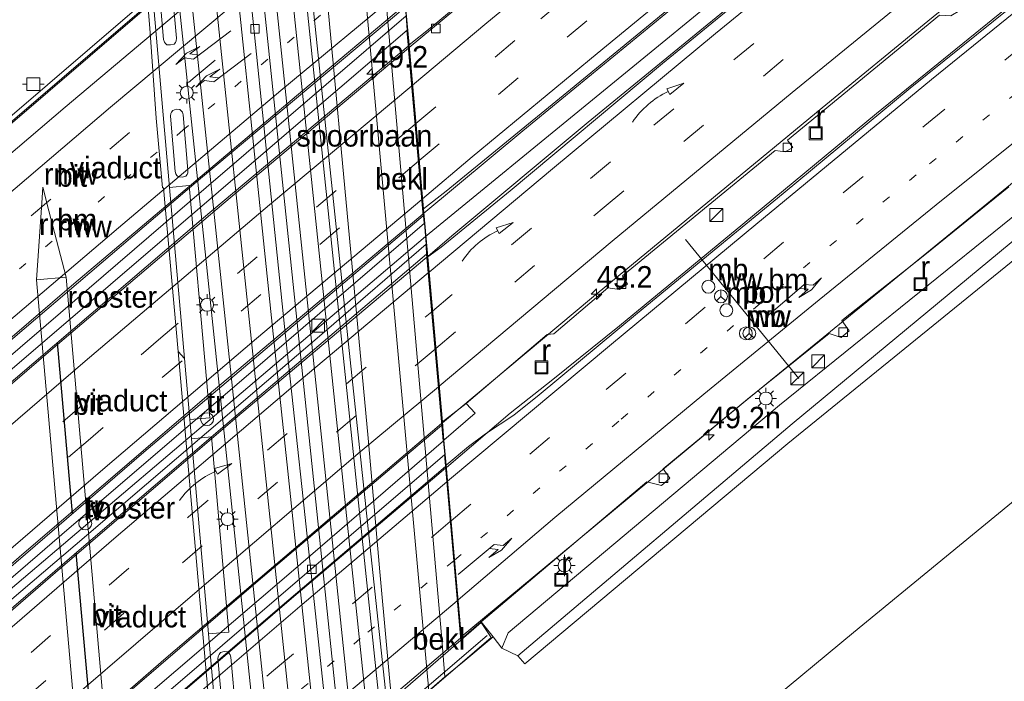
# Model space of a CAD drawing. Header units: millimetres. Extents: x 82463 to 85160, y 450000 to 452470.
# Tile 38 of 98: x 83445 to 83560, y 450810 to 450887. Entities that reach past the tile are written whole.
import ezdxf
from ezdxf.enums import TextEntityAlignment as Align

# ---------------------------------------------------------------- set-up
doc = ezdxf.new("R2010")
doc.units = ezdxf.units.MM
doc.linetypes.add('13strp', pattern=[4, 1, -3])
doc.linetypes.add('39strp', pattern=[12, 3, -9])
for name, color, linetype, lineweight in [('af-b1-rasterhekwerk', 8, 'hekwerk', 18), ('af-b5-muur', 8, 'muur', 18), ('as-bs-kilometr', 13, 'Continuous', 18), ('bw-bs-drip', 8, 'Continuous', 18), ('bw-bs-portaal', 8, 'Continuous', 18), ('bw-bs-rona', 8, 'Continuous', 18), ('gr-b1-geleiderail', 213, 'geleiderail', 18), ('gr-bs-geleiderail', 213, 'geleiderail', 18), ('gw-bs-kruinlijn', 93, 'Continuous', 18), ('gw-bs-teenlijn', 93, 'Continuous', 18), ('iw-bs-afmeerconstructie', 213, 'Continuous', 18), ('iw-bs-remmingwerk', 213, 'Continuous', 18), ('kw-b6-viaduct', 173, 'Continuous', 18), ('mk-b1-13streep 0.45', 8, '13strp', 18), ('mk-b1-39streep 0.15', 8, '39strp', 18), ('mk-b1-pijlre750', 8, 'Continuous', 18), ('mk-b1-pijlverdrijf750', 8, 'Continuous', 18), ('mk-b1-streep 0.15', 8, 'Continuous', 18), ('mk-bs-13streep 0.45', 8, '13strp', 18), ('mk-bs-39streep 0.15', 8, '39strp', 18), ('mk-bs-pijlre750', 8, 'Continuous', 18), ('mk-bs-pijlverdrijf750', 8, 'Continuous', 18), ('mk-bs-streep 0.15', 8, 'Continuous', 18), ('og-b1-inrichtingselement', 253, 'Continuous', 18), ('og-b1-terreinafscheiding', 253, 'Continuous', 18), ('og-b5-bekleding', 253, 'Continuous', 18), ('og-b5-spoor', 253, 'Continuous', 18), ('og-b6-inrichtingselement', 253, 'Continuous', 18), ('og-bs-inrichtingselement', 253, 'Continuous', 18), ('og-bs-maaiveld', 253, 'Continuous', 18), ('og-bs-spoor', 253, 'Continuous', 18), ('og-bs-terreinafscheiding', 253, 'Continuous', 18), ('vh-b6-verh_soort', 8, 'Continuous', 18), ('wh-bs-duiker', 8, 'duiker', 18), ('wh-bs-kolk', 8, 'Continuous', 18), ('wh-bs-put', 8, 'Continuous', 18), ('wh-bs-waterlijn', 133, 'Continuous', 18), ('wm-b1-lijnverlich', 8, 'lijnverlich', 18), ('wm-bs-lichtmast', 8, 'Continuous', 18), ('wm-bs-lijnverlich', 8, 'lijnverlich', 18)]:
    doc.layers.add(name, color=color, linetype=linetype, lineweight=lineweight)
doc.layers.add('og-b1-voegovergang', color=10, linetype='Continuous')
doc.styles.add('rtw_iso', font='iso-rtw.shx')
doc.linetypes.add('duiker', pattern='A,0,-2,[15,RTW.shx,S=1,R=0,X=0,Y=0],-2', length=4)
doc.linetypes.add('geleiderail', pattern='A,2,-1,[175,RTW.shx,S=0.5,R=0,X=0,Y=0],-1', length=4)
doc.linetypes.add('hekwerk', pattern='A,7,-1.5,[1,RTW.shx,S=0.75,R=0,X=0,Y=0],-1.5', length=10)
doc.linetypes.add('lijnverlich', pattern='A,0,-5,[22,RTW.shx,S=1,R=0,X=-0.625,Y=0],2.5,-0.5,[3,RTW.shx,S=0.5,R=0,X=0,Y=0],-0.5,2.5,[22,RTW.shx,S=1,R=180,X=0.625,Y=0],-5', length=16)
doc.linetypes.add('muur', pattern='A,8,-1,[6,RTW.shx,S=0.75,R=90,X=0,Y=0],-1', length=10)

# ---------------------------------------------------------------- blocks, each defined once
blk = doc.blocks.new('dtbattr-r')
at = {"style": 'rtw_iso'}
blk.add_attdef('TAG', text='', height=2.5, dxfattribs=at).set_placement((0, 0), align=Align.MIDDLE_CENTER)
blk = doc.blocks.new('kolk')
blk.add_lwpolyline([(-0.5, -0.5), (0.5, -0.5), (0.5, 0.5), (-0.5, 0.5)], close=True)
blk = doc.blocks.new('put')
for p, q in [((0.75, 0.75), (-0.75, 0.75)), ((-0.75, 0.75), (-0.75, -0.75)), ((0.75, -0.75), (0.75, 0.75)), ((-0.75, -0.75), (0.75, -0.75))]:
    blk.add_line(p, q)
blk.add_lwpolyline([(-0.625, 0.625), (0.625, 0.625), (0.625, -0.625), (-0.625, -0.625)], close=True)
blk = doc.blocks.new('dtbattr')
at = {"style": 'rtw_iso'}
blk.add_attdef('TAG', (0.59, 0.87), '', height=2.5, dxfattribs=at)
blk = doc.blocks.new('wegwijzer')
for q in [(-0.53, -0.53), (0, 0.75), (0.53, -0.53)]:
    blk.add_line((0, 0), q)
blk.add_circle((0, 0), 0.75)
blk = doc.blocks.new('dtb')
blk.add_circle((0, 0), 0.75)
blk = doc.blocks.new('dtbattr-l')
at = {"style": 'rtw_iso'}
blk.add_attdef('TAG', (0, 0), '', height=2.5, dxfattribs=at)
blk = doc.blocks.new('pijlr')
for p, q in [((0, 0, 0.1), (5.45, 0, 0.1)), ((5.45, -0.75, 0.1), (4.7, 0, 0.1)), ((6.2, -0.75, 0.1), (5.45, 0, 0.1)), ((4, -0.75, 0.1), (5.45, -0.75, 0.1)), ((5.7, -1.05, 0.1), (4, -0.75, 0.1)), ((7.5, -0.75, 0.1), (5.7, -1.05, 0.1)), ((7.5, -0.75, 0.1), (6.2, -0.75, 0.1))]:
    blk.add_line(p, q)
blk = doc.blocks.new('pijlvr')
for p, q in [((5.53, 0.37, 0.1), (5.37, -0.37, 0.1)), ((5.45, 0, 0.1), (5.45, 0, 0.1)), ((5.45, 0, 0.1), (5.45, 0, 0.1)), ((7.45, -0.45, 0.1), (5.53, 0.37, 0.1)), ((5.37, -0.37, 0.1), (7.45, -0.45, 0.1))]:
    blk.add_line(p, q)
blk.add_arc((2.72, -9.68, 0.1), 10.06, 74.2853, 105.7147)
blk = doc.blocks.new('kast')
blk.add_line((-0.75, -0.75), (0.75, 0.75))
blk.add_lwpolyline([(-0.75, 0.75), (0.75, 0.75), (0.75, -0.75), (-0.75, -0.75)], close=True)
blk = doc.blocks.new('lantaarnpaal')
for p, q in [((0, 0.75), (0, 1.25)), ((-0.75, 0), (-1.25, 0)), ((-0.88, 0.88), (-0.53, 0.53)), ((0.53, 0.53), (0.88, 0.88)), ((0.75, 0), (1.25, 0)), ((-0.53, -0.53), (-0.88, -0.88)), ((0, -0.75), (0, -1.25)), ((0.53, -0.53), (0.88, -0.88))]:
    blk.add_line(p, q)
blk.add_circle((0, 0), 0.75)
blk = doc.blocks.new('hecto')
for p, q in [((0, 0.625), (-0.625, 0)), ((0, -0.625), (0, 0.625)), ((-0.625, 0), (0.625, 0)), ((0.625, 0), (0, -0.625))]:
    blk.add_line(p, q)
blk = doc.blocks.new('meerpaal')
for p, q in [((-0.75, 0), (-1.25, 0)), ((0.75, 0.75), (-0.75, 0.75)), ((-0.75, 0.75), (-0.75, -0.75)), ((0.75, -0.75), (0.75, 0.75)), ((0.75, 0), (1.25, 0)), ((-0.75, -0.75), (0.75, -0.75))]:
    blk.add_line(p, q)

msp = doc.modelspace()

# ---------------------------------------------------------------- linework, layer by layer
at = {"layer": 'af-b1-rasterhekwerk'}
for points in [[(83491.339, 450915.553, 9.051), (83471.613, 450898.522, 9.042), (83429.077, 450862.027, 9.051), (83406.479, 450842.71, 9.051)], [(83414.57, 450742.263, 9.056), (83434.164, 450759.156, 9.098), (83458.036, 450779.546, 9.06), (83480.692, 450799.052, 9.037), (83499.824, 450815.478, 9.06)]]:
    msp.add_polyline3d(points, dxfattribs=at)
at = {"layer": 'af-b5-muur'}
for points in [[(83462.897, 450867.585, 0.409), (83464.635, 450847.67, 0.291), (83463.887, 450848.487, -0.5), (83462.198, 450867.537, -0.5), (83462.098, 450867.532, -0.5), (83461.342, 450875.631, -0.5), (83460.6, 450886.081, -0.5), (83458.783, 450907.736, -0.5), (83456.271, 450920.87, -0.5), (83454.297, 450942.833, -0.5), (83455.011, 450942.888, 0.339), (83456.875, 450921.572, 0.357), (83459.506, 450907.253, 0.402), (83460.639, 450893.439, 0.445)], [(83474.659, 450744.445, 0.13), (83474.226, 450744.3, -0.5), (83472.103, 450755.327, -0.5), (83466.784, 450815.61, -0.5), (83464.807, 450838.283, -0.5), (83464.592, 450840.537, -0.5), (83463.887, 450848.487, -0.5), (83464.635, 450847.67, 0.291), (83465.253, 450840.596, 0.249), (83465.45, 450838.348, 0.368), (83467.432, 450815.668, 0.43), (83469.863, 450787.805, 0.298), (83472.708, 450755.267, 0.329), (83474.881, 450744.519, 0.334)]]:
    msp.add_polyline3d(points, close=True, dxfattribs=at)
at = {"layer": 'bw-bs-portaal'}
msp.add_polyline3d([(83522.913, 450861.528, 16.649), (83536.06, 450845.363, 16.649)], dxfattribs=at)
at = {"layer": 'gr-b1-geleiderail'}
for points in [[(83488.497, 450908.515, 8.734), (83471.748, 450894.587, 8.734), (83450.758, 450876.906, 8.823), (83429.618, 450858.885, 8.869), (83409.606, 450841.64, 8.762)], [(83411.38, 450821.527, 9.191), (83425.572, 450833.877, 9.13), (83451.774, 450856.367, 9.116), (83478.386, 450878.832, 9.163), (83490.24, 450888.778, 9.163)], [(83490.682, 450883.765, 8.659), (83469.223, 450865.742, 8.664), (83449.112, 450848.666, 8.664), (83430.109, 450832.336, 8.673), (83411.825, 450816.467, 8.823)], [(83413.552, 450796.889, 9.224), (83426.252, 450807.962, 9.172), (83445.426, 450824.572, 9.144), (83467.504, 450843.516, 9.121), (83492.384, 450864.494, 9.112)], [(83492.826, 450859.481, 9.196), (83471.296, 450841.352, 9.2), (83450.215, 450823.307, 9.191), (83432.171, 450807.666, 9.224), (83414.001, 450791.797, 9.224)], [(83415.739, 450772.074, 8.743), (83438.488, 450792.013, 8.809), (83462.501, 450812.861, 8.799), (83494.537, 450840.105, 8.799)], [(83416.2, 450766.861, 9.289), (83427.841, 450777.187, 9.284), (83451.989, 450798.229, 9.284), (83477.339, 450819.991, 9.247), (83494.994, 450834.94, 9.186)], [(83496.74, 450815.16, 8.771), (83488.755, 450808.383, 8.771), (83466.461, 450789.22, 8.757), (83447.314, 450772.584, 8.748), (83428.293, 450755.844, 8.799), (83417.974, 450746.739, 8.855)]]:
    msp.add_polyline3d(points, dxfattribs=at)
at = {"layer": 'gr-bs-geleiderail'}
for points in [[(83662.709, 451020.29, 6.5), (83652.2, 451012.363, 6.674), (83636.631, 451000.466, 6.968), (83619.804, 450987.543, 7.433), (83604.037, 450975.23, 7.717), (83586.158, 450961.209, 7.97), (83568.387, 450947.173, 8.154), (83551.148, 450933.356, 8.384), (83531.096, 450917.135, 8.535), (83514.61, 450903.619, 8.641), (83497.532, 450889.499, 8.696), (83490.776, 450883.843, 8.659)], [(83492.478, 450864.573, 9.112), (83503.983, 450874.157, 9.201), (83526.672, 450892.793, 9.05), (83552.503, 450913.836, 8.802), (83574.334, 450931.43, 8.618), (83595.118, 450948.016, 8.351), (83616.067, 450964.43, 8.048), (83636.115, 450979.823, 7.603), (83657.245, 450996.112, 7.097), (83662.707, 451000.383, 7.005), (83667.282, 451003.799, 6.91)], [(83492.92, 450859.56, 9.196), (83495.733, 450861.958, 9.169), (83511.597, 450875.169, 9.178), (83530.31, 450890.538, 9.031), (83550.391, 450906.962, 8.875), (83573.17, 450925.287, 8.682), (83593.731, 450941.744, 8.443), (83611.18, 450955.427, 8.158), (83627.458, 450968.095, 7.874), (83643.284, 450980.357, 7.465), (83658.027, 450991.673, 7.212), (83668.628, 450999.642, 6.991)], [(83495.087, 450835.019, 9.186), (83502.489, 450841.314, 9.192), (83507.476, 450845.221, 9.183), (83515.211, 450851.498, 9.142), (83529.549, 450863.321, 9.059), (83545.113, 450876.183, 8.958), (83561.518, 450889.51, 8.724), (83577.275, 450902.242, 8.572), (83592.54, 450914.413, 8.351), (83606.421, 450925.573, 8.195), (83619.852, 450936.138, 8.007), (83633.452, 450946.699, 7.759), (83656.126, 450964.179, 7.313), (83660.198, 450967.405, 7.276), (83665.416, 450971.656, 7.203), (83669.164, 450974.761, 7.157), (83675.736, 450979.767, 6.236)], [(83494.631, 450840.184, 8.799), (83511.962, 450854.689, 8.811), (83538.773, 450876.848, 8.618), (83551.091, 450886.931, 8.563), (83566.696, 450899.625, 8.397), (83583.206, 450912.888, 8.232), (83598.795, 450925.321, 8.117), (83613.533, 450936.962, 7.832), (83628.269, 450948.463, 7.58), (83642.862, 450959.777, 7.258), (83655.56, 450969.593, 7.001), (83667.271, 450978.589, 6.757)], [(83687.027, 450932.719, 6.648), (83676.486, 450931.733, 6.726), (83664.767, 450930.273, 6.86), (83653.739, 450927.581, 7.045), (83642.816, 450924.139, 7.234), (83634.299, 450920.655, 7.349), (83622.041, 450914.109, 7.672), (83611.317, 450907.041, 7.925), (83599.04, 450897.889, 8.008), (83587.233, 450888.812, 8.165), (83565.765, 450872.052, 8.367), (83529.584, 450842.532, 8.82), (83508.121, 450824.678, 8.91), (83496.826, 450815.324, 8.846)]]:
    msp.add_polyline3d(points, dxfattribs=at)
at = {"layer": 'gw-bs-kruinlijn'}
msp.add_polyline3d([(83503.394, 450813.101, 9.603), (83535.308, 450840.07, 9.621), (83569.112, 450868.054, 9.209), (83589.735, 450884.528, 9.138), (83605.965, 450896.707, 8.732), (83616.813, 450904.254, 8.594), (83629.225, 450911.954, 8.29), (83640.739, 450917.428, 7.921), (83650.656, 450921.404, 7.782), (83661.649, 450924.557, 7.653), (83672.692, 450926.832, 7.358), (83688.051, 450928.408, 6.749), (83694.924, 450929.011, 6.279), (83698.018, 450929.988, 5.855)], dxfattribs=at)
at = {"layer": 'gw-bs-teenlijn'}
msp.add_polyline3d([(83698.018, 450929.988, 5.855), (83694.556, 450929.951, 5.836), (83687.64, 450929.333, 5.836), (83681.289, 450929.008, 5.836), (83675.496, 450928.43, 5.906), (83667.884, 450927.42, 6.136), (83659.88, 450925.817, 6.256), (83650.343, 450923.031, 6.348), (83641.075, 450919.288, 6.583), (83630.715, 450914.727, 6.8), (83621.831, 450909.424, 7.058), (83608.608, 450900.925, 7.344), (83595.277, 450891.177, 7.469), (83575.652, 450875.978, 7.672), (83568.41, 450870.151, 7.692), (83533.824, 450842.237, 8.041), (83502.274, 450815.778, 8.172), (83501.525, 450814.007, 8.154)], dxfattribs=at)
at = {"layer": 'iw-bs-remmingwerk'}
for points in [[(83448.874, 450864.865, 1.283), (83448.165, 450867.61, 1.407), (83448.038, 450865.777, 1.327)], [(83448.038, 450865.777, 1.327), (83447.416, 450856.836, -0.499)], [(83450.865, 450857.155, -0.499), (83448.874, 450864.865, 1.283)]]:
    msp.add_polyline3d(points, dxfattribs=at)
at = {"layer": 'kw-b6-viaduct'}
for points in [[(83448.566, 450851.574, 8.524), (83424.855, 450831.25, 8.524), (83411.486, 450819.753, 8.524), (83409.276, 450844.812, 7.932), (83406.567, 450842.484, 7.932), (83406.127, 450842.996, 8.767), (83409.283, 450845.707, 8.035), (83488.104, 450913.345, 8.039), (83491.123, 450915.974, 8.734), (83491.565, 450915.477, 7.937), (83488.192, 450912.532, 7.932), (83490.4, 450887.531, 8.524), (83467.163, 450867.575, 8.524)], [(83419.273, 450800.557, 8.659), (83413.609, 450795.67, 8.659), (83411.624, 450818.183, 8.342), (83427.368, 450831.728, 8.333), (83449.745, 450850.889, 8.333), (83474.862, 450872.449, 8.333), (83490.547, 450885.866, 8.179), (83492.53, 450863.41, 8.613), (83472.358, 450846.071, 8.613), (83451.217, 450827.955, 8.641), (83437.049, 450815.75, 8.659)], [(83424.141, 450777.486, 8.412), (83415.842, 450770.339, 8.417), (83413.825, 450793.222, 8.669), (83439.234, 450815.178, 8.687), (83453.224, 450827.077, 8.687), (83481.158, 450850.975, 8.687), (83492.743, 450860.991, 8.641), (83494.763, 450838.116, 8.664), (83477.029, 450822.848, 8.664), (83453.441, 450802.632, 8.412), (83439.282, 450790.463, 8.412)], [(83494.904, 450836.527, 8.762), (83496.809, 450814.952, 8.128), (83499.13, 450816.964, 8.188), (83500.311, 450815.237, 8.366), (83414.786, 450741.727, 8.021), (83413.824, 450742.927, 8.146), (83417.941, 450746.541, 8.128), (83415.977, 450768.816, 8.762), (83425.796, 450777.184, 8.762), (83439.407, 450788.909, 8.762), (83456.012, 450803.138, 8.762)]]:
    msp.add_polyline3d(points, close=True, dxfattribs=at)
at = {"layer": 'mk-b1-13streep 0.45'}
for points in [[(83489.663, 450895.304, 8.352), (83464.494, 450874.277, 8.342), (83436.258, 450850.301, 8.3), (83410.789, 450828.227, 8.347)], [(83495.947, 450824.149, 8.272), (83485.079, 450815.107, 8.272), (83466.469, 450799.125, 8.23), (83447.265, 450782.49, 8.286), (83426.516, 450764.353, 8.328), (83417.158, 450755.993, 8.268)]]:
    msp.add_polyline3d(points, dxfattribs=at)
at = {"layer": 'mk-b1-39streep 0.15'}
for points in [[(83410.374, 450832.936, 8.212), (83437.675, 450856.494, 8.263), (83465.898, 450880.451, 8.23), (83489.257, 450899.905, 8.296)], [(83491.463, 450874.926, 8.188), (83461.869, 450850.077, 8.291), (83434.785, 450826.863, 8.254), (83412.6, 450807.687, 8.258)], [(83491.842, 450870.636, 8.263), (83453.418, 450838.153, 8.366), (83412.997, 450803.182, 8.375)], [(83414.571, 450785.33, 8.394), (83437.711, 450805.668, 8.394), (83465.11, 450829.277, 8.347), (83493.388, 450853.121, 8.347)], [(83493.771, 450848.783, 8.23), (83466.688, 450825.884, 8.282), (83438.346, 450801.479, 8.333), (83414.958, 450780.932, 8.277)], [(83416.746, 450760.661, 8.422), (83446.973, 450787.177, 8.384), (83475.002, 450811.41, 8.333), (83495.544, 450828.713, 8.361)]]:
    msp.add_polyline3d(points, dxfattribs=at)
at = {"layer": 'mk-b1-streep 0.15'}
for points in [[(83409.98, 450837.394, 8.114), (83415.322, 450842.067, 8.067), (83431.181, 450855.745, 8.067), (83456.048, 450876.904, 8.063), (83477.73, 450895.098, 8.137), (83488.861, 450904.388, 8.123)], [(83490.072, 450890.671, 8.408), (83475.836, 450878.835, 8.366), (83456.951, 450862.89, 8.352), (83437.067, 450845.964, 8.338), (83421.206, 450832.242, 8.324), (83411.207, 450823.486, 8.394)], [(83491.07, 450879.38, 8.095), (83474.511, 450865.549, 8.132), (83453.087, 450847.354, 8.202), (83438.782, 450835.093, 8.16), (83412.215, 450812.055, 8.225)], [(83413.401, 450798.594, 8.487), (83426.136, 450809.727, 8.464), (83439.589, 450821.39, 8.436), (83455.134, 450834.762, 8.468), (83473.022, 450849.99, 8.436), (83492.234, 450866.192, 8.403)], [(83492.988, 450857.647, 8.38), (83477.008, 450844.229, 8.422), (83456.434, 450826.692, 8.482), (83435.9, 450808.994, 8.44), (83414.16, 450789.986, 8.482)], [(83415.348, 450776.511, 8.188), (83427.662, 450787.341, 8.188), (83445.529, 450802.939, 8.202), (83465.551, 450820.171, 8.184), (83485.065, 450836.825, 8.188), (83494.159, 450844.382, 8.165)], [(83495.135, 450833.34, 8.468), (83478.334, 450819.076, 8.454), (83456.354, 450800.213, 8.454), (83430.237, 450777.448, 8.431), (83416.345, 450765.216, 8.534)], [(83496.356, 450819.513, 8.202), (83481.269, 450806.775, 8.235), (83455.711, 450784.748, 8.207), (83431.242, 450763.406, 8.244), (83417.571, 450751.305, 8.282)]]:
    msp.add_polyline3d(points, dxfattribs=at)
at = {"layer": 'mk-bs-13streep 0.45'}
msp.add_polyline3d([(83496.04, 450824.228, 8.272), (83515.428, 450840.63, 8.407), (83533.512, 450855.681, 8.25), (83551.278, 450870.324, 8.039), (83568.971, 450884.801, 7.883)], dxfattribs=at)
at = {"layer": 'mk-bs-39streep 0.15'}
for points in [[(83491.556, 450875.005, 8.188), (83506.06, 450887.185, 8.218), (83524.86, 450902.624, 8.122), (83545.366, 450919.352, 7.92), (83572.548, 450941.254, 7.662), (83600.834, 450963.647, 7.304), (83621.203, 450979.477, 6.858), (83650.174, 451001.704, 6.247), (83664.787, 451012.798, 5.875)], [(83491.935, 450870.714, 8.263), (83509.121, 450885.054, 8.264), (83529.028, 450901.397, 8.172), (83548.314, 450917.132, 7.938), (83566.833, 450932.011, 7.795), (83586.2, 450947.521, 7.616), (83613.294, 450968.804, 7.161), (83642.34, 450991.195, 6.564), (83652.307, 450998.835, 6.413), (83665.818, 451009.08, 6.48)], [(83493.864, 450848.862, 8.23), (83513.42, 450865.277, 8.269), (83541.298, 450888.232, 8.071), (83569.884, 450911.377, 7.832), (83596.769, 450932.946, 7.566), (83626.227, 450956.104, 7.056), (83653.192, 450976.852, 6.491), (83671.518, 450990.788, 6.059)], [(83495.637, 450828.792, 8.361), (83513.66, 450844.06, 8.374), (83531.989, 450859.29, 8.287), (83550.736, 450874.78, 8.103), (83569.242, 450889.883, 7.947), (83588.085, 450904.985, 7.713), (83606.925, 450919.963, 7.492), (83625.802, 450934.822, 7.125), (83644.809, 450949.662, 6.803), (83663.734, 450964.288, 6.504), (83677.513, 450974.907, 6.228)], [(83493.481, 450853.2, 8.347), (83519.231, 450874.817, 8.287), (83546.867, 450897.437, 8.108), (83566.852, 450913.857, 8.039)]]:
    msp.add_polyline3d(points, dxfattribs=at)
at = {"layer": 'mk-bs-streep 0.15'}
for points in [[(83491.163, 450879.458, 8.095), (83499.81, 450886.707, 8.099), (83523.805, 450906.445, 7.988), (83545.296, 450923.939, 7.74), (83567.185, 450941.553, 7.561), (83588.862, 450958.842, 7.286), (83611.407, 450976.472, 6.973), (83632.71, 450992.908, 6.459), (83650.225, 451006.303, 6.141), (83663.745, 451016.55, 5.845)], [(83492.328, 450866.27, 8.403), (83498.102, 450871.131, 8.42), (83512.62, 450883.158, 8.384), (83531.085, 450898.332, 8.223), (83550.49, 450914.15, 8.039), (83568.98, 450929.051, 7.924), (83582.293, 450939.686, 7.74), (83601.559, 450954.992, 7.524), (83619.392, 450968.886, 7.221), (83642.429, 450986.621, 6.642), (83666.869, 451005.287, 6.37)], [(83494.253, 450844.46, 8.165), (83514.383, 450861.321, 8.09), (83535.302, 450878.628, 8.007), (83553.968, 450893.889, 7.837), (83580.411, 450915.247, 7.635), (83598.437, 450929.644, 7.387), (83619, 450945.857, 7.143), (83636.181, 450959.179, 6.702), (83656.103, 450974.508, 6.367), (83672.693, 450987.186, 6.011)], [(83495.229, 450833.419, 8.468), (83514.292, 450849.337, 8.411), (83531.087, 450863.283, 8.365), (83551.499, 450880.147, 8.085), (83574.718, 450898.986, 7.874), (83593.967, 450914.373, 7.699), (83614.072, 450930.293, 7.456), (83633.281, 450945.335, 7.111), (83646.772, 450955.791, 6.877), (83665.971, 450970.625, 6.532), (83676.225, 450978.43, 6.409)], [(83459.525, 450974.062, 0.25), (83462.278, 450946.522, 0.166), (83467.035, 450901.27, 0.157), (83473.674, 450837.811, 0.234)], [(83496.449, 450819.593, 8.202), (83507.696, 450829.17, 8.227), (83525.027, 450843.537, 8.195), (83538.423, 450854.508, 8.08), (83552.052, 450865.547, 7.906), (83562.963, 450874.332, 7.768), (83576.855, 450885.32, 7.644), (83587.048, 450893.279, 7.561), (83597.805, 450901.477, 7.419), (83608.155, 450909.071, 7.263), (83615.006, 450913.889, 7.226), (83621.692, 450918.062, 7.051), (83625.637, 450920.341, 6.936), (83629.611, 450922.1, 6.872), (83635.36, 450923.929, 6.748), (83642.584, 450925.965, 6.61), (83650.311, 450927.859, 6.454), (83661.02, 450930.267, 6.256), (83672.163, 450932.31, 6.109), (83680.768, 450933.513, 6.013), (83689.062, 450934.21, 5.953), (83697.651, 450934.331, 5.926)], [(83570.705, 450921.465, 7.99), (83567.21, 450918.676, 8.044), (83544.376, 450900.174, 8.14), (83526.394, 450885.465, 8.273), (83507.416, 450869.725, 8.374), (83493.082, 450857.725, 8.38)], [(83473.674, 450837.811, 0.234), (83478.024, 450796.224, 0.284), (83480.702, 450767.746, 0.239), (83483.542, 450725.308, 0.243)]]:
    msp.add_polyline3d(points, dxfattribs=at)
at = {"layer": 'og-b1-terreinafscheiding'}
for points in [[(83488.145, 450912.492, 7.932), (83409.323, 450844.852, 7.931)], [(83411.395, 450821.35, 8.52), (83438.313, 450844.608, 8.501), (83466.278, 450868.418, 8.473), (83490.266, 450888.485, 8.473)], [(83490.66, 450884.015, 8.364), (83466.865, 450864.023, 8.151), (83442.831, 450843.525, 8.17), (83411.801, 450816.75, 8.184)], [(83490.66, 450884.015, 8.364), (83492.404, 450864.267, 8.45)], [(83413.567, 450796.718, 8.552), (83437.121, 450817.173, 8.51), (83459.894, 450836.781, 8.482), (83492.404, 450864.267, 8.45)], [(83492.796, 450859.823, 8.642), (83473.375, 450843.338, 8.515), (83452.943, 450825.841, 8.515), (83438.016, 450813.026, 8.515), (83417.574, 450795.168, 8.487), (83413.982, 450792.011, 8.492)], [(83492.796, 450859.823, 8.642), (83494.552, 450839.938, 8.662)], [(83415.752, 450771.927, 8.434), (83434.316, 450788.222, 8.128), (83450.308, 450802.128, 8.123), (83473.204, 450821.838, 8.1), (83494.552, 450839.938, 8.662)], [(83494.978, 450835.118, 8.552), (83475.72, 450818.714, 8.58), (83454.582, 450800.575, 8.506), (83437.387, 450785.658, 8.506), (83416.173, 450767.16, 8.548)], [(83494.978, 450835.118, 8.552), (83496.762, 450814.912, 8.128)], [(83496.762, 450814.912, 8.128), (83417.988, 450746.581, 8.128)]]:
    msp.add_polyline3d(points, dxfattribs=at)
at = {"layer": 'og-b1-voegovergang'}
for points in [[(83492.53, 450863.41, 8.45), (83490.547, 450885.866, 8.179)], [(83494.763, 450838.116, 8.207), (83492.743, 450860.991, 8.641)], [(83451.6, 450829.64, 8.492), (83449.88, 450849.537, 8.164)], [(83496.809, 450814.952, 8.128), (83494.904, 450836.527, 8.552)], [(83453.812, 450805.145, 8.119), (83452.044, 450825.069, 8.515)]]:
    msp.add_polyline3d(points, dxfattribs=at)
at = {"layer": 'og-b6-inrichtingselement'}
for points in [[(83427.368, 450831.728, 8.179), (83411.624, 450818.183, 8.258), (83411.486, 450819.753, 8.258), (83424.855, 450831.25, 8.258), (83448.566, 450851.574, 8.258), (83467.163, 450867.575, 8.24), (83490.4, 450887.531, 8.198), (83490.547, 450885.866, 8.179), (83474.862, 450872.449, 8.179), (83449.745, 450850.889, 8.193)], [(83439.234, 450815.178, 8.58), (83413.825, 450793.222, 8.534), (83413.609, 450795.67, 8.534), (83419.273, 450800.557, 8.534), (83437.049, 450815.75, 8.566), (83451.217, 450827.955, 8.51), (83472.358, 450846.071, 8.454), (83492.53, 450863.41, 8.45), (83492.743, 450860.991, 8.515), (83481.158, 450850.975, 8.566), (83453.224, 450827.077, 8.566)], [(83425.796, 450777.184, 8.58), (83415.977, 450768.816, 8.673), (83415.842, 450770.339, 8.361), (83424.141, 450777.486, 8.338), (83439.282, 450790.463, 8.338), (83453.441, 450802.632, 8.277), (83477.029, 450822.848, 8.207), (83494.763, 450838.116, 8.207), (83494.904, 450836.527, 8.552), (83456.012, 450803.138, 8.529), (83439.407, 450788.909, 8.538)]]:
    msp.add_polyline3d(points, close=True, dxfattribs=at)
at = {"layer": 'og-bs-maaiveld'}
for points in [[(83454.297, 450942.833, -0.5), (83455.011, 450942.888, 0.339), (83456.875, 450921.572, 0.357), (83459.506, 450907.253, 0.402), (83460.639, 450893.439, 0.445), (83462.897, 450867.585, 0.409)], [(83496.848, 450815.079, 8.132), (83499.138, 450817.041, 8.154), (83500.534, 450815.293, 8.154), (83496.993, 450812.371, 5.825), (83494.926, 450810.665, 4.466), (83494.544, 450815.042, 4.474), (83486.114, 450911.722, 4.653), (83488.583, 450913.852, 6.61), (83491.122, 450916.013, 7.937), (83491.581, 450915.492, 7.937), (83491.629, 450915.398, 7.937), (83492.541, 450914.272, 7.937), (83493.389, 450913.226, 7.937), (83488.513, 450909.467, 8.005)], [(83462.345, 450892.032, 0.221), (83461.934, 450891.901, 0.223), (83461.781, 450891.706, 0.225), (83461.7, 450891.521, 0.228), (83461.639, 450891.213, 0.232), (83462.209, 450884.787, 0.212), (83462.307, 450884.465, 0.227), (83462.412, 450884.303, 0.236), (83462.595, 450884.166, 0.243), (83463.017, 450884.163, 0.245), (83463.432, 450884.238, 0.243), (83463.586, 450884.419, 0.235), (83463.658, 450884.628, 0.225), (83463.712, 450884.926, 0.215), (83463.146, 450891.362, 0.232), (83463.051, 450891.642, 0.228), (83462.947, 450891.804, 0.225), (83462.761, 450891.981, 0.223), (83462.345, 450892.032, 0.221)], [(83490.268, 450889.597, 8.263), (83490.747, 450884.167, 8.212)], [(83464.375, 450868.761, 0.251), (83463.95, 450868.798, 0.252), (83463.751, 450868.982, 0.254), (83463.647, 450869.14, 0.256), (83463.55, 450869.437, 0.259), (83463.024, 450875.878, 0.241), (83463.035, 450876.173, 0.248), (83463.112, 450876.324, 0.251), (83463.264, 450876.543, 0.257), (83463.674, 450876.67, 0.247), (83464.098, 450876.648, 0.237), (83464.285, 450876.46, 0.231), (83464.388, 450876.319, 0.226), (83464.486, 450876.002, 0.239), (83465.036, 450869.584, 0.25), (83465.012, 450869.277, 0.247), (83464.938, 450869.095, 0.245), (83464.785, 450868.885, 0.243), (83464.375, 450868.761, 0.251)], [(83462.897, 450867.585, 0.409), (83465.188, 450867.784, 0.405), (83467.235, 450844.835, 0.272)], [(83464.635, 450847.67, 0.291), (83462.897, 450867.585, 0.409)], [(83492.431, 450865.105, 8.369), (83492.923, 450859.521, 8.642)], [(83467.235, 450844.835, 0.272), (83467.595, 450840.793, 0.248), (83465.253, 450840.596, 0.249), (83464.635, 450847.67, 0.291)], [(83465.45, 450838.348, 0.368), (83465.253, 450840.596, 0.249)], [(83467.432, 450815.668, 0.43), (83465.45, 450838.348, 0.368), (83467.795, 450838.552, 0.241), (83469.776, 450815.834, 0.427), (83467.432, 450815.668, 0.43)], [(83494.807, 450838.183, 8.664), (83495.065, 450835.277, 8.521)], [(83467.432, 450815.668, 0.43), (83469.863, 450787.805, 0.298)], [(83469.893, 450805.698, 0.22), (83469.469, 450805.728, 0.22), (83469.284, 450805.898, 0.221), (83469.202, 450806.069, 0.22), (83469.105, 450806.367, 0.221), (83468.533, 450812.822, 0.233), (83468.595, 450813.105, 0.233), (83468.671, 450813.266, 0.233), (83468.824, 450813.47, 0.234), (83469.233, 450813.613, 0.235), (83469.643, 450813.552, 0.234), (83469.83, 450813.367, 0.234), (83469.933, 450813.219, 0.234), (83470.027, 450812.944, 0.234), (83470.594, 450806.498, 0.221), (83470.551, 450806.189, 0.22), (83470.458, 450806.017, 0.221), (83470.306, 450805.806, 0.22), (83469.893, 450805.698, 0.22)]]:
    msp.add_polyline3d(points, dxfattribs=at)
at = {"layer": 'og-bs-spoor'}
for points in [[(83485.496, 450824.913, 0.18), (83474.155, 450933.935, 0.18), (83469.011, 450982.623, 0.18)], [(83483.763, 450826.804, 0.18), (83472.599, 450933.999, 0.18), (83467.601, 450981.344, 0.18)], [(83465.892, 450979.601, 0.18), (83481.538, 450829.232, 0.18)], [(83464.443, 450978.258, 0.18), (83469.209, 450933.688, 0.18), (83479.894, 450831.025, 0.186)], [(83479.894, 450831.025, 0.186), (83484.529, 450786.49, 0.189), (83489.616, 450720.745, 0.289), (83490.957, 450698.638, 0.321)], [(83481.538, 450829.232, 0.18), (83486, 450786.318, 0.18), (83491.115, 450720.06, 0.18), (83492.366, 450699.836, 0.18)], [(83494.206, 450701.399, 0.18), (83493.036, 450720.323, 0.18), (83487.938, 450786.711, 0.18), (83483.763, 450826.804, 0.18)], [(83495.638, 450702.616, 0.18), (83494.529, 450720.419, 0.18), (83489.468, 450786.73, 0.18), (83485.496, 450824.913, 0.18)]]:
    msp.add_polyline3d(points, dxfattribs=at)
at = {"layer": 'og-bs-terreinafscheiding'}
for points in [[(83490.747, 450884.167, 8.212), (83493.194, 450886.084, 7.975), (83522.343, 450910.251, 7.814), (83536.925, 450922.1, 7.763), (83553.521, 450935.472, 7.676), (83568.852, 450947.765, 7.501), (83603.633, 450975.149, 6.946), (83619.089, 450987.168, 6.693), (83639.09, 451002.657, 6.284), (83651.794, 451012.315, 5.912), (83657.898, 451016.93, 5.884), (83662.62, 451020.605, 5.723)], [(83492.431, 450865.105, 8.369), (83495.079, 450867.15, 8.411), (83509.079, 450878.611, 8.379), (83526.546, 450892.96, 8.324), (83545.203, 450908.225, 8.131), (83565.143, 450924.331, 7.965), (83586.789, 450941.655, 7.745), (83607.673, 450958.107, 7.456), (83627.604, 450973.491, 7.134), (83645.599, 450987.553, 6.633), (83665.913, 451003.213, 6.137), (83667.162, 451004.232, 6.339)], [(83668.552, 450999.876, 6.261), (83664.297, 450996.196, 6.256), (83660.338, 450993.099, 6.385), (83648.157, 450983.836, 6.615), (83632.009, 450971.42, 7.024), (83614.742, 450957.964, 7.446), (83595.417, 450942.848, 7.763), (83578.345, 450929.197, 7.892), (83561.239, 450915.424, 8.034), (83541.249, 450899.188, 8.126), (83520.24, 450881.993, 8.273), (83502.49, 450867.181, 8.388), (83494.476, 450860.63, 8.471), (83492.923, 450859.521, 8.642)], [(83675.638, 450980.035, 6.31), (83669.187, 450974.976, 6.399), (83666.264, 450972.293, 6.376), (83661.897, 450968.669, 6.472), (83653.167, 450961.769, 6.624), (83642.11, 450953.196, 6.89), (83628.119, 450942.304, 7.056), (83616.339, 450933.184, 7.354), (83602.78, 450922.454, 7.561), (83587.944, 450910.468, 7.635), (83574.505, 450899.756, 7.727), (83560.691, 450888.519, 7.993), (83549.019, 450879.115, 8.117), (83534.259, 450866.869, 8.319), (83517.317, 450852.963, 8.397), (83505.864, 450843.474, 8.379), (83502.934, 450841.087, 8.411), (83499.643, 450838.909, 8.443), (83497.667, 450837.427, 8.503), (83495.065, 450835.277, 8.521)], [(83476.644, 450834.57, 0.21), (83474.871, 450851.299, 0.212), (83468.805, 450909.927, 0.197), (83465.942, 450936.299, 0.13), (83461.905, 450976.455, 0.121)], [(83457.061, 450971.583, 0.198), (83460.006, 450944.034, 0.198), (83464.994, 450893.934, 0.204), (83470.542, 450841.227, 0.218)], [(83455.52, 450969.979, 0.198), (83460.663, 450921.899, 0.198), (83463.527, 450893.705, 0.196), (83468.828, 450843.096, 0.186)], [(83486.432, 450823.892, 0.172), (83483.709, 450849.348, 0.275), (83480.452, 450880.33, 0.276), (83478.435, 450899.761, 0.466), (83478.171, 450899.724, 0.451), (83478.105, 450900.341, 0.442), (83477.111, 450909.668, 0.412), (83475.504, 450927.183, 0.393), (83475.015, 450932.193, 0.343)], [(83699.115, 450930.385, 5.841), (83697.641, 450928.42, 6.265), (83692.798, 450927.61, 6.413), (83680.582, 450926.474, 6.915), (83669.169, 450924.941, 7.455), (83655.142, 450921.311, 7.681), (83640.771, 450915.865, 7.861), (83628.887, 450910.003, 8.276), (83608.722, 450896.629, 8.709), (83589.165, 450881.875, 9), (83570.44, 450866.768, 9.087), (83534.808, 450837.813, 9.562), (83504.232, 450812.159, 9.603), (83503.394, 450813.101, 9.603)], [(83487.371, 450822.868, 0.269), (83485.98, 450838.42, 0.358), (83479.052, 450912.812, 0.24), (83488.583, 450913.852, 6.61)], [(83572.041, 450903.498, 7.75), (83554.25, 450889.02, 7.841), (83554.802, 450888.164, 7.869), (83553.759, 450887.531, 7.883), (83552.436, 450887.618, 7.897), (83534.756, 450873.063, 8.044), (83535.367, 450872.221, 8.053), (83534.5, 450871.724, 8.03), (83533.341, 450871.875, 8.034), (83515.575, 450857.284, 8.158), (83516.171, 450856.341, 8.122), (83515.219, 450855.722, 8.181), (83513.881, 450855.894, 8.154), (83507.574, 450850.535, 8.103), (83506.795, 450850.464, 7.915), (83497.386, 450842.462, 8.099)], [(83478.289, 450832.775, 0.261), (83476.282, 450851.4, 0.28), (83471.88, 450894.057, 0.271)], [(83490.747, 450884.167, 8.212), (83492.431, 450865.105, 8.369)], [(83560.508, 450867.652, 7.638), (83550.737, 450859.751, 7.733), (83541.066, 450852.096, 7.869), (83541.937, 450850.914, 7.901), (83540.992, 450850.118, 7.901), (83539.613, 450850.571, 7.919), (83530.109, 450842.941, 8.027), (83520.304, 450834.855, 8.141), (83521.079, 450833.763, 8.199), (83520.105, 450832.893, 8.199), (83518.393, 450833.35, 8.199), (83499.138, 450817.041, 8.154)], [(83492.923, 450859.521, 8.642), (83494.621, 450840.297, 8.468), (83494.807, 450838.183, 8.664)], [(83579.832, 450846.536, -0.037), (83542.443, 450815.803, 0.126), (83521.101, 450798.117, 0.171), (83514.693, 450793.062, 0.171)], [(83468.828, 450843.096, 0.186), (83474.533, 450788.155, 0.208)], [(83494.807, 450838.183, 8.664), (83498.434, 450841.324, 8.2), (83497.386, 450842.462, 8.099), (83494.621, 450840.297, 8.468)], [(83470.542, 450841.227, 0.218), (83476.847, 450780.682, 0.238), (83478.961, 450757.155, 0.239), (83481.4, 450718.806, 0.257), (83483.099, 450692.375, 0.257)], [(83488.074, 450695.712, 0.23), (83481.634, 450788.506, 0.204), (83481.503, 450788.496, 0.204), (83479.384, 450808.728, 0.207), (83476.644, 450834.57, 0.21)], [(83495.065, 450835.277, 8.521), (83496.848, 450815.079, 8.132)], [(83478.289, 450832.775, 0.261), (83480.821, 450809.286, 0.236), (83482.957, 450788.776, 0.27), (83483.144, 450787.885, 0.176), (83483.53, 450784.141, 0.194)], [(83486.432, 450823.892, 0.172), (83489.116, 450798.944, 0.165), (83490.289, 450788.602, 0.144)], [(83487.371, 450822.868, 0.269), (83488.929, 450805.447, 0.169), (83494.926, 450810.665, 4.466)], [(83500.534, 450815.293, 8.154), (83501.525, 450814.007, 8.154)], [(83503.394, 450813.101, 9.603), (83501.525, 450814.007, 8.154)]]:
    msp.add_polyline3d(points, dxfattribs=at)
at = {"layer": 'vh-b6-verh_soort'}
for points in [[(83438.313, 450844.608, 8.501), (83411.395, 450821.35, 8.52), (83409.323, 450844.852, 7.931), (83488.145, 450912.492, 7.932), (83490.266, 450888.485, 8.473), (83466.278, 450868.418, 8.473)], [(83437.121, 450817.173, 8.51), (83413.567, 450796.718, 8.552), (83411.801, 450816.75, 8.184), (83442.831, 450843.525, 8.17), (83466.865, 450864.023, 8.151), (83490.66, 450884.015, 8.364), (83492.404, 450864.267, 8.45), (83459.894, 450836.781, 8.482)], [(83434.316, 450788.222, 8.128), (83415.752, 450771.927, 8.434), (83413.982, 450792.011, 8.492), (83417.574, 450795.168, 8.487), (83438.016, 450813.026, 8.515), (83452.943, 450825.841, 8.515), (83473.375, 450843.338, 8.515), (83492.796, 450859.823, 8.642), (83494.552, 450839.938, 8.662), (83473.204, 450821.838, 8.1), (83450.308, 450802.128, 8.123)], [(83496.762, 450814.912, 8.128), (83417.988, 450746.581, 8.128), (83416.173, 450767.16, 8.548), (83437.387, 450785.658, 8.506), (83454.582, 450800.575, 8.506), (83475.72, 450818.714, 8.58), (83494.978, 450835.118, 8.552)]]:
    msp.add_polyline3d(points, close=True, dxfattribs=at)
at = {"layer": 'wh-bs-duiker'}
for points in [[(83492.293, 450817.498, -1.432), (83479.908, 450953.355, -1.432)], [(83496.69, 450769.267, -1.432), (83492.293, 450817.498, -1.432)]]:
    msp.add_polyline3d(points, dxfattribs=at)
at = {"layer": 'wh-bs-waterlijn'}
for points in [[(83451.933, 450966.445, -0.5), (83453.006, 450956.507, -0.5), (83454.297, 450942.833, -0.5), (83456.271, 450920.87, -0.5), (83458.783, 450907.736, -0.5), (83460.6, 450886.081, -0.5), (83461.342, 450875.631, -0.5), (83462.098, 450867.532, -0.5), (83462.198, 450867.537, -0.5), (83463.887, 450848.487, -0.5)], [(83450.865, 450857.155, -0.5), (83447.416, 450856.836, -0.5), (83452.262, 450801.81, -0.5), (83455.702, 450802.096, -0.5), (83450.865, 450857.155, -0.5)], [(83463.887, 450848.487, -0.5), (83464.592, 450840.537, -0.5), (83464.807, 450838.283, -0.5), (83466.784, 450815.61, -0.5), (83472.103, 450755.327, -0.5), (83474.226, 450744.3, -0.5), (83475.358, 450729.942, -0.5), (83477.968, 450687.609, -0.5)]]:
    msp.add_polyline3d(points, dxfattribs=at)
at = {"layer": 'wm-b1-lijnverlich'}
msp.add_polyline3d([(83492.666, 450861.867, 8.445), (83426.753, 450805.897, 8.487), (83413.711, 450794.513, 8.459)], dxfattribs=at)
at = {"layer": 'wm-bs-lijnverlich'}
msp.add_polyline3d([(83492.666, 450861.867, 8.445), (83570.321, 450925.478, 7.938), (83643.488, 450983.028, 6.651), (83667.976, 451001.643, 6.339)], dxfattribs=at)

# ---------------------------------------------------------------- block references
at = {"layer": 'as-bs-kilometr'}
ref = msp.add_blockref('dtbattr', (83486.459, 450880.767, 8.236), dxfattribs=at)
ref.add_attrib('TAG', '49.2', dxfattribs={"layer": '0', "height": 2.5, "style": 'rtw_iso'}).set_placement((83486.459, 450880.767, 8.236), align=Align.BOTTOM_LEFT)
for p in [(83486.459, 450880.767, 8.236), (83512.552, 450855.176, 8.809), (83525.622, 450838.815, 8.2)]:
    msp.add_blockref('hecto', p, dxfattribs=at)
ref = msp.add_blockref('dtbattr', (83512.552, 450855.176, 8.809), dxfattribs=at)
ref.add_attrib('TAG', '49.2', dxfattribs={"layer": '0', "height": 2.5, "style": 'rtw_iso'}).set_placement((83512.552, 450855.176, 8.809), align=Align.BOTTOM_LEFT)
ref = msp.add_blockref('dtbattr', (83525.622, 450838.815, 8.2), dxfattribs=at)
ref.add_attrib('TAG', '49.2n', dxfattribs={"layer": '0', "height": 2.5, "style": 'rtw_iso'}).set_placement((83525.622, 450838.815, 8.2), align=Align.BOTTOM_LEFT)
at = {"layer": 'bw-bs-drip'}
ref = msp.add_blockref('dtbattr', (83525.563, 450856.025, 15.698), dxfattribs=at)
ref.add_attrib('TAG', 'mb', dxfattribs={"layer": '0', "height": 2.5, "style": 'rtw_iso'}).set_placement((83525.563, 450856.025, 15.698), align=Align.BOTTOM_LEFT)
for p in [(83525.563, 450856.025, 15.698), (83527.641, 450853.292, 15.703), (83529.914, 450850.603, 20.113)]:
    msp.add_blockref('dtb', p, dxfattribs=at)
ref = msp.add_blockref('dtbattr', (83527.641, 450853.292, 15.703), dxfattribs=at)
ref.add_attrib('TAG', 'mb', dxfattribs={"layer": '0', "height": 2.5, "style": 'rtw_iso'}).set_placement((83527.641, 450853.292, 15.703), align=Align.BOTTOM_LEFT)
ref = msp.add_blockref('dtbattr', (83529.914, 450850.603, 20.113), dxfattribs=at)
ref.add_attrib('TAG', 'mb', dxfattribs={"layer": '0', "height": 2.5, "style": 'rtw_iso'}).set_placement((83529.914, 450850.603, 20.113), align=Align.BOTTOM_LEFT)
at = {"layer": 'bw-bs-portaal'}
ref = msp.add_blockref('dtbattr-l', (83529.519533, 450853.404884, 16.649), dxfattribs=at)
ref.add_attrib('TAG', 'port', dxfattribs={"layer": '0', "height": 2.5, "style": 'rtw_iso'}).set_placement((83529.519533, 450853.404884, 16.649), align=Align.BOTTOM_LEFT)
at = {"layer": 'bw-bs-rona'}
ref = msp.add_blockref('dtbattr', (83527.016, 450854.904, 18.91), dxfattribs=at)
ref.add_attrib('TAG', 'ww', dxfattribs={"layer": '0', "height": 2.5, "style": 'rtw_iso'}).set_placement((83527.016, 450854.904, 18.91), align=Align.BOTTOM_LEFT)
for p in [(83527.016, 450854.904, 18.91), (83530.314, 450850.603, 20.113)]:
    msp.add_blockref('wegwijzer', p, dxfattribs=at)
ref = msp.add_blockref('dtbattr', (83530.314, 450850.603, 20.113), dxfattribs=at)
ref.add_attrib('TAG', 'ww', dxfattribs={"layer": '0', "height": 2.5, "style": 'rtw_iso'}).set_placement((83530.314, 450850.603, 20.113), align=Align.BOTTOM_LEFT)
at = {"layer": 'iw-bs-afmeerconstructie'}
msp.add_blockref('meerpaal', (83447.054, 450879.587, 2.097), dxfattribs=at)
at = {"layer": 'iw-bs-remmingwerk'}
ref = msp.add_blockref('dtbattr-l', (83448.286816, 450867.138372, 1.385695), dxfattribs=at)
ref.add_attrib('TAG', 'rmw', dxfattribs={"layer": '0', "height": 2.5, "style": 'rtw_iso'}).set_placement((83448.286816, 450867.138372, 1.385695), align=Align.BOTTOM_LEFT)
ref = msp.add_blockref('dtbattr-l', (83447.725437, 450861.284035, 0.409412), dxfattribs=at)
ref.add_attrib('TAG', 'rmw', dxfattribs={"layer": '0', "height": 2.5, "style": 'rtw_iso'}).set_placement((83447.725437, 450861.284035, 0.409412), align=Align.BOTTOM_LEFT)
ref = msp.add_blockref('dtbattr-l', (83449.864497, 450861.029372, 0.396477), dxfattribs=at)
ref.add_attrib('TAG', 'rmw', dxfattribs={"layer": '0', "height": 2.5, "style": 'rtw_iso'}).set_placement((83449.864497, 450861.029372, 0.396477), align=Align.BOTTOM_LEFT)
at = {"layer": 'kw-b6-viaduct'}
ref = msp.add_blockref('dtbattr-r', (83451.300781, 450867.875, 8.318), dxfattribs=at)
ref.add_attrib('TAG', 'viaduct', dxfattribs={"layer": '0', "height": 2.5, "style": 'rtw_iso'}).set_placement((83451.300781, 450867.875, 8.318), align=Align.BOTTOM_LEFT)
ref = msp.add_blockref('dtbattr-r', (83452.046875, 450840.78125, 8.501917), dxfattribs=at)
ref.add_attrib('TAG', 'viaduct', dxfattribs={"layer": '0', "height": 2.5, "style": 'rtw_iso'}).set_placement((83452.046875, 450840.78125, 8.501917), align=Align.BOTTOM_LEFT)
ref = msp.add_blockref('dtbattr-r', (83454.226562, 450815.65625, 8.563667), dxfattribs=at)
ref.add_attrib('TAG', 'viaduct', dxfattribs={"layer": '0', "height": 2.5, "style": 'rtw_iso'}).set_placement((83454.226562, 450815.65625, 8.563667), align=Align.BOTTOM_LEFT)
at = {"layer": 'mk-b1-13streep 0.45'}
ref = msp.add_blockref('dtbattr-l', (83449.831989, 450861.827064, 8.320191), dxfattribs=at)
ref.add_attrib('TAG', 'bm', dxfattribs={"layer": '0', "height": 2.5, "style": 'rtw_iso'}).set_placement((83449.831989, 450861.827064, 8.320191), align=Align.BOTTOM_LEFT)
at = {"layer": 'mk-b1-pijlre750', "rotation": 217.2}
for p in [(83470.044, 450885.805, 8.221), (83472.375, 450883.156, 8.286)]:
    msp.add_blockref('pijlr', p, dxfattribs=at)
at = {"layer": 'mk-b1-pijlverdrijf750', "rotation": 38.7}
msp.add_blockref('pijlvr', (83464.052, 450831.158, 8.356), dxfattribs=at)
at = {"layer": 'mk-bs-13streep 0.45'}
ref = msp.add_blockref('dtbattr-l', (83532.527012, 450854.861212, 8.258551), dxfattribs=at)
ref.add_attrib('TAG', 'bm', dxfattribs={"layer": '0', "height": 2.5, "style": 'rtw_iso'}).set_placement((83532.527012, 450854.861212, 8.258551), align=Align.BOTTOM_LEFT)
at = {"layer": 'mk-bs-pijlre750'}
for p, rotation in [((83532.559, 450852.733, 8.149), 40.8), ((83496.447, 450822.576, 8.301), 39.5)]:
    msp.add_blockref('pijlr', p, dxfattribs=dict(at, rotation=rotation))
at = {"layer": 'mk-bs-pijlverdrijf750', "rotation": 40.60000000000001}
for p in [(83516.752, 450875.178, 8.063), (83496.921, 450858.996, 8.292)]:
    msp.add_blockref('pijlvr', p, dxfattribs=at)
at = {"layer": 'og-b1-inrichtingselement'}
ref = msp.add_blockref('dtbattr', (83467.263, 450840.63, 0.001), dxfattribs=at)
ref.add_attrib('TAG', 'tr', dxfattribs={"layer": '0', "height": 2.5, "style": 'rtw_iso'}).set_placement((83467.263, 450840.63, 0.001), align=Align.BOTTOM_LEFT)
for p in [(83467.263, 450840.63, 0.001), (83453.099, 450828.499, 0.001)]:
    msp.add_blockref('dtb', p, dxfattribs=at)
ref = msp.add_blockref('dtbattr', (83453.099, 450828.499, 0.001), dxfattribs=at)
ref.add_attrib('TAG', 'tr', dxfattribs={"layer": '0', "height": 2.5, "style": 'rtw_iso'}).set_placement((83453.099, 450828.499, 0.001), align=Align.BOTTOM_LEFT)
at = {"layer": 'og-b5-bekleding'}
ref = msp.add_blockref('dtbattr-r', (83486.796875, 450866.578125, 2.478125), dxfattribs=at)
ref.add_attrib('TAG', 'bekl', dxfattribs={"layer": '0', "height": 2.5, "style": 'rtw_iso'}).set_placement((83486.796875, 450866.578125, 2.478125), align=Align.BOTTOM_LEFT)
ref = msp.add_blockref('dtbattr-r', (83491.148438, 450813.0625, 2.068667), dxfattribs=at)
ref.add_attrib('TAG', 'bekl', dxfattribs={"layer": '0', "height": 2.5, "style": 'rtw_iso'}).set_placement((83491.148438, 450813.0625, 2.068667), align=Align.BOTTOM_LEFT)
at = {"layer": 'og-b5-spoor'}
ref = msp.add_blockref('dtbattr-r', (83477.65625, 450871.578125, 0.307333), dxfattribs=at)
ref.add_attrib('TAG', 'spoorbaan', dxfattribs={"layer": '0', "height": 2.5, "style": 'rtw_iso'}).set_placement((83477.65625, 450871.578125, 0.307333), align=Align.BOTTOM_LEFT)
at = {"layer": 'og-b6-inrichtingselement'}
ref = msp.add_blockref('dtbattr-r', (83451.046875, 450852.84375, 8.216273), dxfattribs=at)
ref.add_attrib('TAG', 'rooster', dxfattribs={"layer": '0', "height": 2.5, "style": 'rtw_iso'}).set_placement((83451.046875, 450852.84375, 8.216273), align=Align.BOTTOM_LEFT)
ref = msp.add_blockref('dtbattr-r', (83453.15625, 450828.3125, 8.532417), dxfattribs=at)
ref.add_attrib('TAG', 'rooster', dxfattribs={"layer": '0', "height": 2.5, "style": 'rtw_iso'}).set_placement((83453.15625, 450828.3125, 8.532417), align=Align.BOTTOM_LEFT)
at = {"layer": 'og-bs-inrichtingselement'}
for p in [(83526.479, 450864.373, 8.99), (83480.183, 450851.509, 1.736), (83538.327, 450847.361, 9.721), (83535.91, 450845.352, 9.721)]:
    msp.add_blockref('kast', p, dxfattribs=at)
at = {"layer": 'vh-b6-verh_soort'}
ref = msp.add_blockref('dtbattr-r', (83449.78125, 450866.90625, 8.333), dxfattribs=at)
ref.add_attrib('TAG', 'bit', dxfattribs={"layer": '0', "height": 2.5, "style": 'rtw_iso'}).set_placement((83449.78125, 450866.90625, 8.333), align=Align.BOTTOM_LEFT)
ref = msp.add_blockref('dtbattr-r', (83451.652344, 450840.375, 8.374778), dxfattribs=at)
ref.add_attrib('TAG', 'bit', dxfattribs={"layer": '0', "height": 2.5, "style": 'rtw_iso'}).set_placement((83451.652344, 450840.375, 8.374778), align=Align.BOTTOM_LEFT)
ref = msp.add_blockref('dtbattr-r', (83453.804688, 450815.875, 8.395083), dxfattribs=at)
ref.add_attrib('TAG', 'bit', dxfattribs={"layer": '0', "height": 2.5, "style": 'rtw_iso'}).set_placement((83453.804688, 450815.875, 8.395083), align=Align.BOTTOM_LEFT)
at = {"layer": 'wh-bs-kolk'}
for p in [(83472.837, 450886.019, 0.274), (83493.877, 450886.068, 7.897), (83534.74, 450872.241, 7.846), (83515.443, 450856.33, 7.897), (83541.228, 450850.744, 7.633), (83520.33, 450833.769, 7.747), (83479.436, 450823.159, 0.243)]:
    msp.add_blockref('kolk', p, dxfattribs=at)
at = {"layer": 'wh-bs-put'}
ref = msp.add_blockref('dtbattr', (83538.039, 450873.88, 8.021), dxfattribs=at)
ref.add_attrib('TAG', 'r', dxfattribs={"layer": '0', "height": 2.5, "style": 'rtw_iso'}).set_placement((83538.039, 450873.88, 8.021), align=Align.BOTTOM_LEFT)
for p in [(83538.039, 450873.88, 8.021), (83550.226, 450856.327, 7.869), (83506.151, 450846.647, 8.315), (83508.462, 450821.936, 8.296)]:
    msp.add_blockref('put', p, dxfattribs=at)
ref = msp.add_blockref('dtbattr', (83550.226, 450856.327, 7.869), dxfattribs=at)
ref.add_attrib('TAG', 'r', dxfattribs={"layer": '0', "height": 2.5, "style": 'rtw_iso'}).set_placement((83550.226, 450856.327, 7.869), align=Align.BOTTOM_LEFT)
ref = msp.add_blockref('dtbattr', (83506.151, 450846.647, 8.315), dxfattribs=at)
ref.add_attrib('TAG', 'r', dxfattribs={"layer": '0', "height": 2.5, "style": 'rtw_iso'}).set_placement((83506.151, 450846.647, 8.315), align=Align.BOTTOM_LEFT)
ref = msp.add_blockref('dtbattr', (83508.462, 450821.936, 8.296), dxfattribs=at)
ref.add_attrib('TAG', 'r', dxfattribs={"layer": '0', "height": 2.5, "style": 'rtw_iso'}).set_placement((83508.462, 450821.936, 8.296), align=Align.BOTTOM_LEFT)
at = {"layer": 'wm-b1-lijnverlich'}
ref = msp.add_blockref('dtbattr-l', (83452.912797, 450828.110582, 8.470331), dxfattribs=at)
ref.add_attrib('TAG', 'lv', dxfattribs={"layer": '0', "height": 2.5, "style": 'rtw_iso'}).set_placement((83452.912797, 450828.110582, 8.470331), align=Align.BOTTOM_LEFT)
at = {"layer": 'wm-bs-lichtmast'}
for p in [(83464.904, 450878.593, 0.363), (83467.268, 450853.927, 0.286), (83532.241, 450843.029, 8.048), (83469.634, 450828.997, 0.234), (83508.823, 450823.603, 8.1)]:
    msp.add_blockref('lantaarnpaal', p, dxfattribs=at)

doc.saveas('drawing.dxf')
